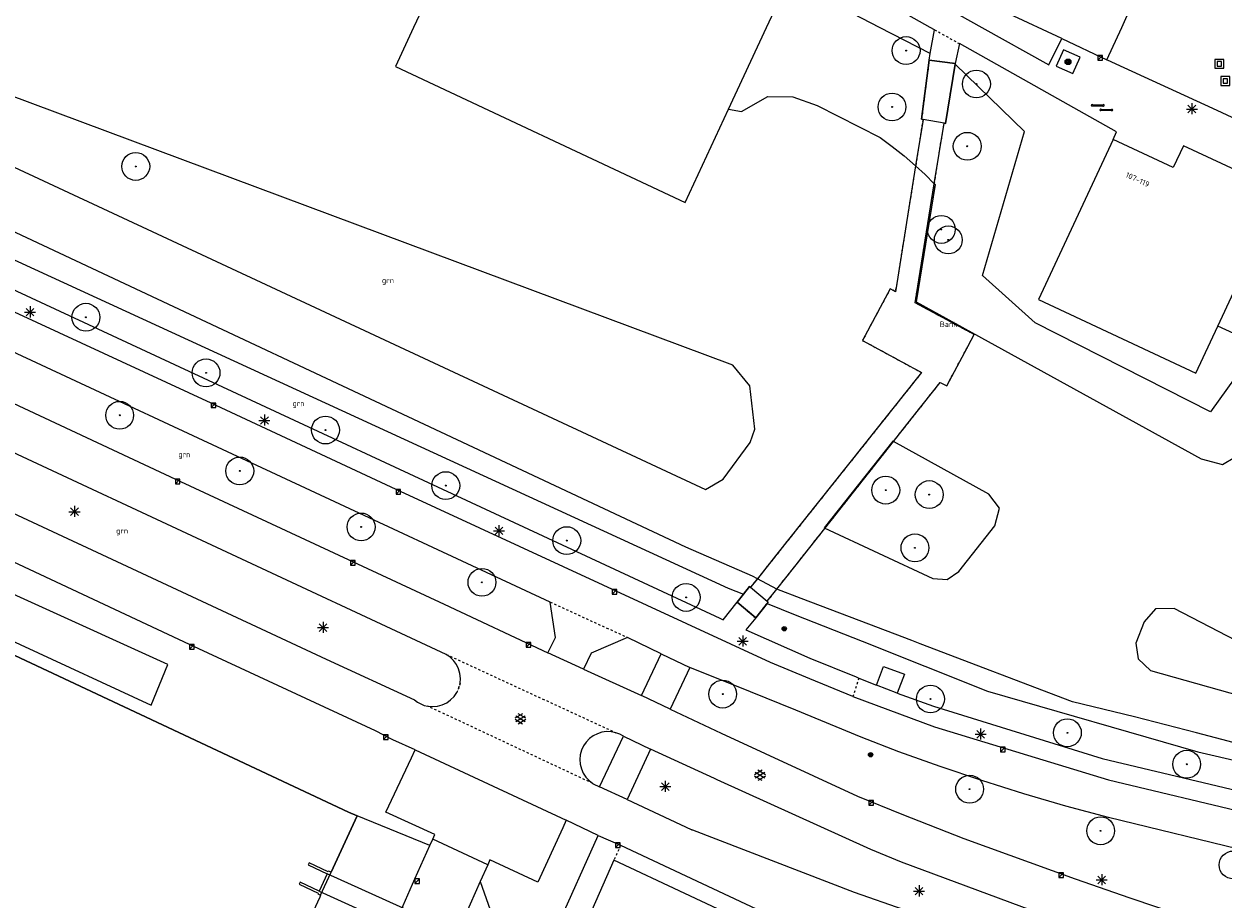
# Model space of a CAD drawing. Header units: metres. Extents: x 116958 to 118326, y 475500 to 477904.
# Tile 110 of 256: x 117322 to 117431, y 476421 to 476500. Entities that reach past the tile are written whole.
import ezdxf

# ---------------------------------------------------------------- set-up
doc = ezdxf.new("R2010")
doc.units = ezdxf.units.M
doc.header["$LTSCALE"] = 0.2
doc.linetypes.add('MATGRENS', pattern=[2, 1, -1])
doc.layers.get('0').update_dxf_attribs({"color": 6})
for name, color, linetype in [('B-WE-GR-BOOM-G', 252, 'Continuous'), ('B-WE-GR-GROENVOORZIENING-GV', 252, 'Continuous'), ('B-WE-GW-WATERGANG_INSTEEK-G', 252, 'Continuous'), ('B-WE-GW-WATERGANG_WATERLIJN-G', 252, 'Continuous'), ('B-WE-IE-FIETSENSTANG-G', 252, 'Continuous'), ('B-WE-IE-MEUBILAIR-G', 252, 'Continuous'), ('B-WE-IE-MEUBILAIR_WEGMEUBILAIR_LICHTMAST-G', 252, 'Continuous'), ('B-WE-IE-MEUBILAIR_WEGMEUBILAIR_VERKEERSBORD-PAAL', 252, 'Continuous'), ('B-WE-KW-KUNSTWERK_DUIKER-GV', 252, 'Continuous'), ('B-WE-KW-KUNSTWERK_LANDHOOFD-GV', 252, 'Continuous'), ('B-WE-KW-KUNSTWERK_TUNNEL-GV', 252, 'Continuous'), ('B-WE-KW-KUNSTWERK_WALBESCHERMING-GV', 252, 'Continuous'), ('B-WE-OG-BEBOUWING-GV', 252, 'Continuous'), ('B-WE-OG-HUISNUMMER-T25', 2, 'Continuous'), ('B-WE-RI-HWA_KOLK_TROTTOIRKOLK-G', 252, 'Continuous'), ('B-WE-VH-KANTOPSLUITING_TROTTOIRBAND_130X150_250-G', 252, 'Continuous'), ('B-WE-VH-MATERIAALGRENS-G', 252, 'MATGRENS'), ('B-WE-VH-VERHARDING_ASFALT-GV', 252, 'Continuous')]:
    doc.layers.add(name, color=color, linetype=linetype)
doc.layers.add('B-WE-RI-RIOOLPUT', color=31, linetype='Continuous', lineweight=0)
doc.styles.get("Standard").update_dxf_attribs({"font": 'isocp.shx'})

# ---------------------------------------------------------------- blocks, each defined once
blk = doc.blocks.new('BGTGV')
for p, q in [((0.0197, 0.04605), (-0.0497, 0.00595)), ((0.0433, 0.025), (-0.0433, -0.025)), ((0.0433, -0.025), (-0.0433, 0.025)), ((0.04965, 0.006), (-0.01975, 0.04605)), ((0.01965, -0.046), (-0.0494, -0.00615)), ((0.04955, -0.00605), (-0.0197, -0.046))]:
    blk.add_line(p, q)
blk = doc.blocks.new('BGT_GR')
at = {"insert": (0.043, 0.019), "char_height": 0.1, "attachment_point": 5, "line_spacing_factor": 0.8}
blk.add_mtext('{\\C256;grn}', dxfattribs=at)
blk = doc.blocks.new('CELQ75115')
for p, q in [((-0.1, 0.03), (-0.2, 0.01)), ((-0.2, 0.01), (-0.17, -0.01)), ((-0.12, 0.07), (-0.07, 0.16)), ((-0.12, 0.07), (-0.05, 0.03)), ((-0.06, -0.06), (-0.1, 0.03)), ((-0.07, 0.16), (0.07, 0.16)), ((0, 0.12), (-0.05, 0.03)), ((0.02, 0.08), (0, 0.12)), ((0.02, 0.08), (0, 0.06)), ((0, 0.06), (0.09, 0.06)), ((0.07, 0.16), (0.09, 0.13)), ((0.14, 0.06), (0.07, 0.01)), ((0.12, -0.08), (0.07, 0.01)), ((0.09, 0.06), (0.13, 0.15)), ((0.13, 0.15), (0.09, 0.13)), ((0.14, 0.06), (0.19, -0.03)), ((-0.19, -0.05), (-0.17, -0.01)), ((-0.1, -0.16), (-0.19, -0.05)), ((-0.09, -0.04), (-0.11, -0.08)), ((-0.11, -0.08), (-0.01, -0.08)), ((-0.01, -0.16), (-0.1, -0.16)), ((-0.09, -0.04), (-0.06, -0.06)), ((-0.01, -0.08), (-0.01, -0.16)), ((0.02, -0.12), (0.07, -0.04)), ((0.07, -0.2), (0.02, -0.12)), ((0.07, -0.04), (0.07, -0.08)), ((0.07, -0.08), (0.12, -0.08)), ((0.12, -0.16), (0.07, -0.16)), ((0.07, -0.16), (0.07, -0.2)), ((0.19, -0.03), (0.12, -0.16))]:
    blk.add_line(p, q)
at = {"flags": 128}
blk.add_lwpolyline([(-0.12, 0.25), (0.12, 0.25), (0.25, 0.12), (0.25, -0.12), (0.12, -0.25), (-0.12, -0.25), (-0.25, -0.12), (-0.25, 0.12), (-0.12, 0.25)], dxfattribs=at)
blk = doc.blocks.new('CELQ211865')
for p, q in [((-0.5, 0), (0.5, 0)), ((0.35, -0.34), (-0.35, 0.34)), ((0.35, 0.34), (-0.35, -0.34)), ((0, 0.53), (0, -0.47))]:
    blk.add_line(p, q)
blk = doc.blocks.new('Vb')
blk.add_lwpolyline([(125, -138), (-127, -138), (0, 185), (114, -100), (-71, -100), (0, 100), (56, -60), (-13, -60), (0, -20), (1, 30)])
blk.add_circle((0, 0), 200)
blk = doc.blocks.new('Pbrd')
for points in [[(-400, -400), (400, -400), (400, 400), (-400, 400)], [(-200, -200), (200, -200), (200, 200), (-200, 200)]]:
    blk.add_lwpolyline(points, close=True)
blk = doc.blocks.new('Kvtrot')
blk.add_line((0, -420), (420, 0))
at = {"flags": 128}
blk.add_lwpolyline([(0, -420), (420, -420), (420, 0), (0, 0)], close=True, dxfattribs=at)
blk = doc.blocks.new('Koppelplaat_baz')
for p, q in [((-91, 22), (-106, 20)), ((-91, 22), (-91, 15)), ((-91, 15), (91, 15)), ((-91, 0), (-91, -8)), ((-91, 0), (91, 0)), ((91, 22), (106, 20)), ((91, 22), (91, 15)), ((91, 0), (91, -8)), ((-91, -8), (-106, -6)), ((91, -8), (106, -6))]:
    blk.add_line(p, q)
for centre, start, end in [((-104, 8), 97.5946, 262.4054), ((104, 8), 277.5946, 82.4054)]:
    blk.add_arc(centre, 13.1, start, end)
blk = doc.blocks.new('BGT_BK10')
blk.add_text('Bank', height=0.5).set_placement((-0.18, -0.17))
blk = doc.blocks.new('Bestboom')
h = blk.add_hatch(color=256)
h.dxf.hatch_style = 1
h.paths.add_polyline_path([(41, 0, 1), (-41, 0, 1)])
for radius in [1260, 41.1]:
    blk.add_circle((0, 0), radius)

msp = doc.modelspace()

# ---------------------------------------------------------------- linework, layer by layer
at = {"layer": 'B-WE-GR-GROENVOORZIENING-GV', "flags": 128}
for points in [[(117298.098, 476455.148), (117333.701, 476438.675), (117335.2, 476442.371), (117299.793, 476458.422), (117298.098, 476455.148)], [(117358.924, 476425.977), (117352.331, 476428.657)], [(117349.003, 476421.499), (117349.953, 476423.522), (117349.975, 476423.569)]]:
    msp.add_lwpolyline(points, dxfattribs=at)
at = {"layer": 'B-WE-GW-WATERGANG_INSTEEK-G', "flags": 128}
for points in [[(117399.609, 476500), (117396.433, 476501.63), (117390.59, 476502.591)], [(117404.222, 476497.632), (117399.609, 476500)], [(117455.093, 476431.767), (117470.081, 476464.402), (117469.956, 476467.251), (117466.684, 476469.414), (117455.53, 476476.772), (117444.747, 476481.626), (117443.689, 476481.447), (117442.644, 476481.204), (117441.616, 476480.897), (117440.608, 476480.528), (117429.572, 476465.22), (117413.717, 476473.266), (117408.93, 476477.545), (117412.732, 476490.575), (117406.474, 476496.678)], [(117307.667, 476485.204), (117385.915, 476449.262), (117387.295, 476448.715)], [(117389.442, 476447.865), (117391.993, 476446.854), (117398.038, 476444.46), (117409.396, 476439.96), (117428.449, 476434.455), (117453.083, 476428.774)]]:
    msp.add_lwpolyline(points, dxfattribs=at)
at = {"layer": 'B-WE-GW-WATERGANG_WATERLIJN-G', "flags": 128}
for points in [[(117193.115, 476500), (117201.834, 476496.009), (117205.618, 476497.036), (117282.159, 476461.284), (117299.027, 476453.625), (117351.557, 476429.006), (117352.331, 476428.657)], [(117315.92, 476495.689), (117314.892, 476494.896), (117314.259, 476493.442), (117314.438, 476491.527), (117315.431, 476490.061), (117383.865, 476458.182), (117385.472, 476459.125), (117387.903, 476462.429), (117388.326, 476463.655), (117387.887, 476467.584), (117386.357, 476469.426), (117315.92, 476495.689)], [(117385.956, 476492.6), (117387.119, 476492.377), (117389.521, 476493.749), (117391.784, 476493.707), (117393.989, 476492.916), (117399.669, 476490.048), (117400.776, 476489.234), (117401.849, 476488.377), (117402.889, 476487.479), (117403.75, 476486.681), (117404.584, 476485.854), (117404.616, 476485.821), (117404.649, 476485.788), (117402.941, 476475.157), (117428.746, 476460.962), (117430.659, 476460.462), (117431.794, 476461.131)], [(117451.917, 476432.543), (117450.193, 476431.859), (117447.564, 476431.292), (117439.496, 476433.149), (117433.917, 476434.701), (117428.322, 476436.194), (117422.711, 476437.625), (117417.085, 476438.996), (117403.31, 476444.232), (117402.549, 476444.521), (117398.646, 476446.004), (117392.54, 476448.324), (117390.32, 476449.168), (117388.562, 476450.114), (117388.11, 476450.357), (117382.085, 476452.97), (117307.627, 476487.905)], [(117400.821, 476462.559), (117394.605, 476454.713), (117404.461, 476450.133), (117405.759, 476450.041), (117406.789, 476450.77), (117410.049, 476454.891), (117410.474, 476456.492), (117409.532, 476457.769), (117400.881, 476462.526), (117400.821, 476462.559)], [(117443.889, 476438.178), (117439.994, 476440.142), (117438.321, 476441.2), (117426.285, 476447.417), (117424.608, 476447.4), (117423.578, 476446.226), (117422.816, 476444.3), (117423.044, 476442.866), (117424.145, 476441.809), (117441.842, 476436.858), (117443.889, 476438.178)], [(117352.331, 476428.657), (117349.975, 476423.569)], [(117349.975, 476423.569), (117349.749, 476423.676), (117349.719, 476423.612), (117347.999, 476424.42), (117347.914, 476424.239), (117349.634, 476423.431), (117348.891, 476421.849), (117347.171, 476422.657), (117347.087, 476422.476), (117348.806, 476421.668), (117348.777, 476421.605), (117349.003, 476421.499)], [(117349.003, 476421.499), (117348.953, 476421.303), (117344.704, 476412.174)]]:
    msp.add_lwpolyline(points, dxfattribs=at)
at = {"layer": 'B-WE-KW-KUNSTWERK_DUIKER-GV', "flags": 128}
msp.add_lwpolyline([(117348.891, 476421.849), (117376.507, 476409.318), (117377.275, 476410.948), (117349.634, 476423.431), (117348.891, 476421.849)], dxfattribs=at)
at = {"layer": 'B-WE-KW-KUNSTWERK_LANDHOOFD-GV', "flags": 128}
for points in [[(117406.474, 476496.678), (117405.602, 476491.301), (117405.463, 476491.326), (117403.56, 476491.662), (117403.429, 476491.685), (117404.113, 476497.017)], [(117404.113, 476497.017), (117406.481, 476496.723)], [(117406.481, 476496.723), (117406.474, 476496.678)], [(117387.295, 476448.715), (117387.859, 476449.422), (117387.95, 476449.346), (117389.462, 476448.082), (117389.554, 476448.005), (117389.442, 476447.865)], [(117386.73, 476448.007), (117387.295, 476448.715)], [(117388.416, 476446.574), (117386.73, 476448.007)], [(117389.442, 476447.865), (117388.416, 476446.574)]]:
    msp.add_lwpolyline(points, dxfattribs=at)
at = {"layer": 'B-WE-KW-KUNSTWERK_TUNNEL-GV', "flags": 128}
msp.add_lwpolyline([(117407.339, 476470.611), (117408.194, 476472.199), (117402.856, 476475.088), (117404.584, 476485.854), (117405.463, 476491.326), (117405.602, 476491.301), (117406.474, 476496.678), (117406.481, 476496.723), (117404.113, 476497.017), (117403.429, 476491.685), (117403.56, 476491.662), (117402.889, 476487.479), (117401.059, 476476.084), (117400.991, 476476.119), (117400.582, 476476.331), (117398.08, 476471.677), (117403.426, 476468.775), (117390.209, 476452.181), (117388.562, 476450.114), (117387.95, 476449.346), (117387.859, 476449.422), (117387.295, 476448.715), (117386.73, 476448.007), (117388.416, 476446.574), (117389.442, 476447.865), (117389.554, 476448.005), (117389.462, 476448.082), (117390.32, 476449.168), (117391.942, 476451.22), (117400.881, 476462.526), (117402.108, 476464.078), (117405.105, 476467.868), (117405.709, 476467.582), (117407.339, 476470.611)], dxfattribs=at)
at = {"layer": 'B-WE-KW-KUNSTWERK_WALBESCHERMING-GV', "flags": 128}
for points in [[(117349.975, 476423.569), (117352.331, 476428.657), (117351.557, 476429.006), (117299.027, 476453.625), (117282.159, 476461.284), (117205.618, 476497.036), (117201.834, 476496.009), (117193.115, 476500)], [(117383.865, 476458.182), (117385.472, 476459.125), (117387.903, 476462.429), (117388.326, 476463.655), (117387.887, 476467.584), (117386.357, 476469.426), (117315.92, 476495.689), (117314.892, 476494.896), (117314.259, 476493.442), (117314.438, 476491.527), (117315.431, 476490.061), (117383.865, 476458.182)], [(117410.474, 476456.492), (117409.532, 476457.769), (117400.881, 476462.526), (117400.821, 476462.559), (117394.605, 476454.713), (117404.461, 476450.133), (117405.759, 476450.041), (117406.789, 476450.77), (117410.049, 476454.891), (117410.474, 476456.492)], [(117426.285, 476447.417), (117424.608, 476447.4), (117423.578, 476446.226), (117422.816, 476444.3), (117423.044, 476442.866), (117424.145, 476441.809), (117441.842, 476436.858), (117443.889, 476438.178), (117439.994, 476440.142), (117438.321, 476441.2), (117426.285, 476447.417)], [(117349.003, 476421.499), (117348.953, 476421.303), (117344.704, 476412.174), (117328.573, 476415.947), (117305.792, 476421.275), (117296.98, 476423.336), (117291.524, 476426.262), (117291.24, 476426.583)]]:
    msp.add_lwpolyline(points, dxfattribs=at)
at = {"layer": 'B-WE-OG-BEBOUWING-GV', "flags": 128}
for points in [[(117359.54, 476504.475), (117357.451, 476500)], [(117389.388, 476500), (117390.59, 476502.591)], [(117357.451, 476500), (117355.796, 476496.455), (117382.039, 476484.155), (117385.956, 476492.6), (117389.388, 476500)], [(117433.231, 476486.578), (117433.177, 476486.464), (117427.126, 476489.293), (117426.203, 476487.318), (117420.767, 476489.858), (117414.014, 476475.365), (117428.252, 476468.711), (117430.242, 476472.982), (117435.005, 476483.204), (117435.978, 476485.291), (117433.231, 476486.578)], [(117399.353, 476440.491), (117399.997, 476442.185), (117401.872, 476441.472), (117401.228, 476439.778)], [(117401.228, 476439.778), (117399.353, 476440.491)]]:
    msp.add_lwpolyline(points, dxfattribs=at)
at = {"layer": 'B-WE-VH-KANTOPSLUITING_TROTTOIRBAND_130X150_250-G'}
for p, q in [((117404.597, 476436.736), (117420.349, 476431.923)), ((117420.349, 476431.923), (117448.349, 476425.233))]:
    msp.add_line(p, q, dxfattribs=at)
at = {"layer": 'B-WE-VH-MATERIAALGRENS-G', "flags": 128}
for points in [[(117404.603, 476499.785), (117406.849, 476498.525)], [(117404.113, 476497.017), (117403.429, 476491.685)], [(117406.481, 476496.723), (117404.113, 476497.017)], [(117405.463, 476491.326), (117405.602, 476491.301), (117406.474, 476496.678), (117406.481, 476496.723)], [(117403.56, 476491.662), (117402.889, 476487.479)], [(117403.429, 476491.685), (117403.56, 476491.662)], [(117404.584, 476485.854), (117405.463, 476491.326)], [(117402.889, 476487.479), (117401.059, 476476.084), (117400.991, 476476.119)], [(117402.856, 476475.088), (117404.584, 476485.854)], [(117400.582, 476476.331), (117398.08, 476471.677), (117403.426, 476468.775)], [(117400.991, 476476.119), (117400.582, 476476.331)], [(117408.194, 476472.199), (117402.856, 476475.088)], [(117405.105, 476467.868), (117405.709, 476467.582), (117407.339, 476470.611), (117408.194, 476472.199)], [(117403.426, 476468.775), (117390.209, 476452.181)], [(117402.108, 476464.078), (117405.105, 476467.868)], [(117400.881, 476462.526), (117402.108, 476464.078)], [(117391.942, 476451.22), (117400.881, 476462.526)], [(117390.209, 476452.181), (117388.562, 476450.114)], [(117390.32, 476449.168), (117391.942, 476451.22)], [(117388.562, 476450.114), (117387.95, 476449.346), (117387.859, 476449.422)], [(117387.859, 476449.422), (117387.295, 476448.715)], [(117389.462, 476448.082), (117390.32, 476449.168)], [(117369.799, 476448.011), (117376.811, 476444.805)], [(117387.295, 476448.715), (117386.73, 476448.007)], [(117386.73, 476448.007), (117388.416, 476446.574), (117389.442, 476447.865)], [(117389.442, 476447.865), (117389.554, 476448.005)], [(117389.554, 476448.005), (117389.462, 476448.082)], [(117360.38, 476443.277), (117360.686, 476443.138), (117375.756, 476436.191)], [(117361.649, 476440.667), (117361.541, 476440.239), (117361.359, 476439.837)], [(117361.359, 476439.837), (117361.541, 476440.239), (117361.649, 476440.667)], [(117397.759, 476441.133), (117397.207, 476439.469)], [(117373.662, 476431.602), (117358.739, 476438.588)], [(117376.175, 476426.004), (117375.575, 476424.648)]]:
    msp.add_lwpolyline(points, dxfattribs=at)
at = {"layer": 'B-WE-VH-VERHARDING_ASFALT-GV'}
for p, q in [((117392.788, 476509.004), (117408.883, 476500)), ((117404.22, 476500), (117389.104, 476508.481)), ((117416.113, 476498.987), (117411.339, 476501.232)), ((117421.549, 476500), (117422.288, 476501.606)), ((117404.603, 476499.785), (117404.22, 476500)), ((117404.222, 476497.632), (117404.603, 476499.785)), ((117408.883, 476500), (117414.962, 476496.599)), ((117414.962, 476496.599), (117416.113, 476498.987)), ((117416.113, 476498.987), (117420.202, 476497.073)), ((117420.202, 476497.073), (117421.549, 476500)), ((117406.849, 476498.525), (117406.481, 476496.723)), ((117421.074, 476490.544), (117406.849, 476498.525)), ((117416.271, 476497.976), (117415.611, 476496.495)), ((117417.771, 476497.308), (117416.271, 476497.976)), ((117404.113, 476497.017), (117404.222, 476497.632)), ((117417.111, 476495.827), (117417.771, 476497.308)), ((117421.056, 476496.679), (117420.202, 476497.073)), ((117415.611, 476496.495), (117417.111, 476495.827)), ((117429.803, 476492.654), (117421.056, 476496.679)), ((117436.951, 476489.295), (117429.803, 476492.654)), ((117420.767, 476489.858), (117421.074, 476490.544)), ((117308.552, 476482.141), (117385.156, 476446.562)), ((117339.108, 476466.015), (117321.316, 476474.248)), ((117431.689, 476472.29), (117430.242, 476472.982)), ((117312.016, 476470.279), (117335.877, 476459.114)), ((117369.799, 476448.011), (117321.102, 476470.679)), ((117360.38, 476443.277), (117304.684, 476469.214)), ((117355.854, 476458.19), (117339.108, 476466.015)), ((117302.638, 476464.684), (117349.529, 476442.844)), ((117335.877, 476459.114), (117360.21, 476447.827)), ((117389.753, 476442.537), (117355.854, 476458.19)), ((117337.158, 476444.167), (117319.642, 476452.366)), ((117370.305, 476444.81), (117369.799, 476448.011)), ((117385.465, 476446.407), (117386.73, 476448.007)), ((117360.21, 476447.827), (117369.609, 476443.421)), ((117385.156, 476446.562), (117385.465, 476446.407)), ((117388.416, 476446.574), (117387.529, 476445.506)), ((117369.609, 476443.421), (117370.305, 476444.81)), ((117376.811, 476444.805), (117373.529, 476443.395)), ((117379.845, 476443.34), (117376.811, 476444.805)), ((117387.529, 476445.506), (117393.316, 476442.946)), ((117353.991, 476436.374), (117337.158, 476444.167)), ((117349.529, 476442.844), (117357.528, 476439.155)), ((117360.746, 476443.031), (117360.38, 476443.277)), ((117361.064, 476442.724), (117360.746, 476443.031)), ((117361.323, 476442.367), (117361.064, 476442.724)), ((117372.836, 476441.948), (117369.609, 476443.421)), ((117373.529, 476443.395), (117372.836, 476441.948)), ((117378.072, 476439.548), (117379.845, 476443.34)), ((117379.845, 476443.34), (117382.443, 476442.096)), ((117393.309, 476441.056), (117389.753, 476442.537)), ((117393.316, 476442.946), (117397.511, 476441.255)), ((117361.516, 476441.97), (117361.323, 476442.367)), ((117361.637, 476441.546), (117361.516, 476441.97)), ((117361.682, 476441.107), (117361.637, 476441.546)), ((117372.836, 476441.948), (117378.072, 476439.548)), ((117382.443, 476442.096), (117380.677, 476438.306)), ((117387.941, 476439.891), (117382.443, 476442.096)), ((117361.649, 476440.667), (117361.682, 476441.107)), ((117397.207, 476439.469), (117393.309, 476441.056)), ((117397.511, 476441.255), (117397.759, 476441.133)), ((117397.759, 476441.133), (117399.353, 476440.491)), ((117360.801, 476439.157), (117361.11, 476439.473)), ((117361.11, 476439.473), (117361.359, 476439.837)), ((117380.677, 476438.306), (117378.072, 476439.548)), ((117392.058, 476438.24), (117387.941, 476439.891)), ((117397.207, 476439.469), (117404.597, 476436.736)), ((117401.228, 476439.778), (117404.495, 476438.592)), ((117357.528, 476439.155), (117357.799, 476438.953)), ((117357.799, 476438.953), (117358.095, 476438.79)), ((117358.095, 476438.79), (117358.41, 476438.667)), ((117358.41, 476438.667), (117358.739, 476438.588)), ((117358.739, 476438.588), (117359.179, 476438.552)), ((117359.179, 476438.552), (117359.618, 476438.594)), ((117359.618, 476438.594), (117360.044, 476438.711)), ((117360.044, 476438.711), (117360.442, 476438.901)), ((117360.442, 476438.901), (117360.801, 476439.157)), ((117380.677, 476438.306), (117385.289, 476436.159)), ((117397.954, 476435.781), (117392.058, 476438.24)), ((117404.495, 476438.592), (117419.786, 476433.872)), ((117355.56, 476435.557), (117353.991, 476436.374)), ((117374.081, 476436.102), (117373.701, 476435.908)), ((117374.488, 476436.23), (117374.081, 476436.102)), ((117374.911, 476436.288), (117374.488, 476436.23)), ((117375.338, 476436.275), (117374.911, 476436.288)), ((117375.756, 476436.191), (117375.338, 476436.275)), ((117376.113, 476436.058), (117375.756, 476436.191)), ((117376.446, 476435.873), (117376.113, 476436.058)), ((117385.289, 476436.159), (117397.63, 476430.461)), ((117357.584, 476434.634), (117355.56, 476435.557)), ((117372.824, 476434.991), (117372.647, 476434.603)), ((117373.064, 476435.344), (117372.824, 476434.991)), ((117373.359, 476435.653), (117373.064, 476435.344)), ((117373.701, 476435.908), (117373.359, 476435.653)), ((117374.289, 476431.308), (117376.446, 476435.873)), ((117376.446, 476435.873), (117378.891, 476434.698)), ((117401.359, 476434.46), (117397.954, 476435.781)), ((117354.944, 476428.996), (117357.241, 476433.923)), ((117357.241, 476433.923), (117357.584, 476434.634)), ((117357.584, 476434.634), (117371.269, 476428.267)), ((117372.537, 476434.19), (117372.497, 476433.766)), ((117372.497, 476433.766), (117372.529, 476433.34)), ((117372.647, 476434.603), (117372.537, 476434.19)), ((117378.891, 476434.698), (117376.79, 476430.163)), ((117384.676, 476432.036), (117378.891, 476434.698)), ((117405.107, 476433.122), (117401.359, 476434.46)), ((117419.786, 476433.872), (117449.69, 476426.696)), ((117372.529, 476433.34), (117372.632, 476432.926)), ((117372.632, 476432.926), (117372.802, 476432.534)), ((117408.882, 476431.858), (117405.107, 476433.122)), ((117372.802, 476432.534), (117373.035, 476432.177)), ((117373.035, 476432.177), (117373.324, 476431.863)), ((117373.324, 476431.863), (117373.662, 476431.602)), ((117373.662, 476431.602), (117373.68, 476431.59)), ((117373.68, 476431.59), (117373.698, 476431.579)), ((117373.698, 476431.579), (117374.289, 476431.308)), ((117384.918, 476431.926), (117384.676, 476432.036)), ((117398.842, 476425.629), (117384.918, 476431.926)), ((117412.68, 476430.669), (117408.882, 476431.858)), ((117376.79, 476430.163), (117374.289, 476431.308)), ((117416.501, 476429.555), (117412.68, 476430.669)), ((117376.79, 476430.163), (117382.57, 476427.446)), ((117397.63, 476430.461), (117401.635, 476428.817)), ((117420.343, 476428.516), (117416.501, 476429.555)), ((117359.358, 476426.992), (117354.944, 476428.996)), ((117401.635, 476428.817), (117407.24, 476426.634)), ((117448.085, 476421.77), (117420.343, 476428.516)), ((117370.941, 476427.59), (117368.684, 476422.677)), ((117371.269, 476428.267), (117370.941, 476427.59)), ((117374.148, 476426.906), (117371.269, 476428.267)), ((117382.57, 476427.446), (117382.615, 476427.425)), ((117382.615, 476427.425), (117382.647, 476427.414)), ((117382.647, 476427.414), (117382.679, 476427.404)), ((117382.679, 476427.404), (117397.315, 476421.76)), ((117358.924, 476425.977), (117359.186, 476426.556)), ((117359.186, 476426.556), (117359.358, 476426.992)), ((117364.152, 476424.239), (117359.186, 476426.556)), ((117368.508, 476414.291), (117374.148, 476426.906)), ((117374.148, 476426.906), (117376.175, 476426.004)), ((117407.24, 476426.634), (117417.348, 476422.963)), ((117357.566, 476422.974), (117358.924, 476425.977)), ((117376.175, 476426.004), (117393.28, 476418.019)), ((117401.623, 476424.495), (117398.842, 476425.629)), ((117364.152, 476424.239), (117363.46, 476422.725)), ((117364.349, 476424.696), (117364.152, 476424.239)), ((117368.684, 476422.677), (117364.349, 476424.696)), ((117375.575, 476424.648), (117367.983, 476407.488)), ((117409.903, 476408.611), (117375.575, 476424.648)), ((117414.39, 476419.736), (117401.623, 476424.495)), ((117355.309, 476417.848), (117357.566, 476422.974)), ((117417.348, 476422.963), (117422.271, 476421.261)), ((117363.46, 476422.725), (117358.318, 476411.089)), ((117363.46, 476422.725), (117364.382, 476420.176)), ((117397.315, 476421.76), (117410.36, 476417.254)), ((117422.271, 476421.261), (117427.209, 476419.601))]:
    msp.add_line(p, q, dxfattribs=at)

# ---------------------------------------------------------------- block references
at = {"layer": 'B-WE-GR-BOOM-G', "xscale": 0.001, "yscale": 0.001, "zscale": 0.001}
for p in [(117402.032, 476497.898), (117408.394, 476494.873), (117400.755, 476492.795), (117407.562, 476489.241), (117332.296, 476487.414), (117405.217, 476481.718), (117405.848, 476480.77), (117327.778, 476473.774), (117338.657, 476468.744), (117330.84, 476464.906), (117349.47, 476463.571), (117341.71, 476459.87), (117360.359, 476458.542), (117400.187, 476458.133), (117404.12, 476457.732), (117352.697, 476454.803), (117371.31, 476453.567), (117402.829, 476452.915), (117363.634, 476449.795), (117382.116, 476448.43), (117385.425, 476439.683), (117404.236, 476439.24), (117416.631, 476436.183), (117427.429, 476433.34), (117407.777, 476431.083), (117419.639, 476427.316), (117431.635, 476424.227)]:
    msp.add_blockref('Bestboom', p, dxfattribs=at)
at = {"layer": 'B-WE-GR-GROENVOORZIENING-GV', "xscale": 5, "yscale": 5, "zscale": 5}
for p in [(117354.912, 476476.936), (117346.811, 476465.806), (117336.478, 476461.183), (117330.844, 476454.289)]:
    msp.add_blockref('BGT_GR', p, dxfattribs=at)
at = {"layer": 'B-WE-IE-FIETSENSTANG-G', "xscale": 0.005, "yscale": 0.005, "zscale": 0.005, "rotation": 0.00499999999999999}
for p in [(117419.378, 476492.9), (117420.154, 476492.493)]:
    msp.add_blockref('Koppelplaat_baz', p, dxfattribs=at)
at = {"layer": 'B-WE-IE-MEUBILAIR-G'}
for name, p in [('CELQ75115', (117416.689, 476496.882)), ('BGT_BK10', (117405.26, 476473.06))]:
    msp.add_blockref(name, p, dxfattribs=at)
at = {"layer": 'B-WE-IE-MEUBILAIR_WEGMEUBILAIR_LICHTMAST-G'}
for p in [(117427.897, 476492.61), (117322.721, 476474.235), (117343.946, 476464.439), (117326.751, 476456.182), (117365.174, 476454.448), (117349.247, 476445.697), (117387.243, 476444.465), (117408.777, 476436.048), (117380.222, 476431.312), (117419.733, 476422.871), (117403.204, 476421.858)]:
    msp.add_blockref('CELQ211865', p, dxfattribs=at)
at = {"layer": 'B-WE-IE-MEUBILAIR_WEGMEUBILAIR_VERKEERSBORD-PAAL', "xscale": 0.001, "yscale": 0.001, "zscale": 0.001}
for p in [(117391, 476445.598), (117398.816, 476434.201)]:
    msp.add_blockref('Vb', p, dxfattribs=at)
at = {"layer": 'B-WE-RI-HWA_KOLK_TROTTOIRKOLK-G', "xscale": 0.001, "yscale": 0.001, "zscale": 0.001}
for p in [(117419.399, 476497.442), (117339.108, 476466.015), (117335.877, 476459.114), (117355.854, 476458.19), (117351.742, 476451.773), (117375.422, 476449.137), (117337.158, 476444.167), (117367.634, 476444.343), (117354.712, 476436.004), (117410.571, 476434.893), (117398.663, 476430.053), (117375.72, 476426.216), (117357.566, 476422.974), (117415.868, 476423.506)]:
    msp.add_blockref('Kvtrot', p, dxfattribs=at)
at = {"layer": 'B-WE-RI-RIOOLPUT', "xscale": 0.001, "yscale": 0.001, "zscale": 0.001}
for p in [(117430.386, 476496.697), (117430.924, 476495.139)]:
    msp.add_blockref('Pbrd', p, dxfattribs=at)
at = {"layer": 'B-WE-VH-VERHARDING_ASFALT-GV', "xscale": 10, "yscale": 10, "zscale": 10}
for p in [(117367.12, 476437.439), (117388.803, 476432.333)]:
    msp.add_blockref('BGTGV', p, dxfattribs=at)

# ---------------------------------------------------------------- texts
at = {"layer": 'B-WE-OG-HUISNUMMER-T25'}
msp.add_text('107-119', height=0.5, rotation=335, dxfattribs=at).set_placement((117421.84, 476486.481))

doc.saveas('drawing.dxf')
